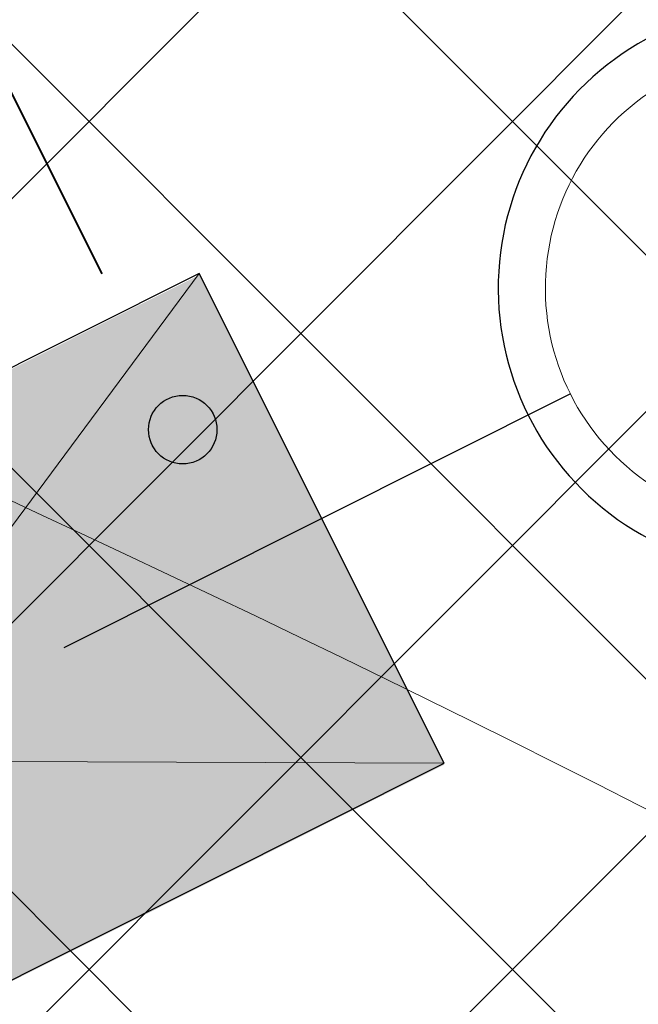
# Model space of a CAD drawing. Header units: metres. Extents: x 7472034 to 8439876, y 5890181 to 5961460.
# Tile 57 of 202: x 8439501.47 to 8439502.126, y 5890382.85 to 5890383.893. Entities that reach past the tile are written whole.
import ezdxf
from ezdxf import colors
from ezdxf.entities.mleader import LeaderData, LeaderLine
from ezdxf.math import Vec2, Vec3

# ---------------------------------------------------------------- set-up
doc = ezdxf.new("R2010")
doc.units = ezdxf.units.M
doc.header["$MEASUREMENT"] = 0
for name, pattern in [('$0$L218_500', [1, 0.5, -0.5]), ('ACAD_ISO03W100', [30, 12, -18]), ('CENTER', [2, 1.25, -0.25, 0.25, -0.25]), ('DASHDOT', [25.399999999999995, 12.7, -6.349999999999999, 0, -6.349999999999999]), ('DASHDOTX2', [2, 1, -0.5, 0, -0.5])]:
    doc.linetypes.add(name, pattern=pattern)
doc.layers.get('0').update_dxf_attribs({"linetype": 'CONTINUOUS', "lineweight": 5})
doc.layers.get('Defpoints').update_dxf_attribs({"linetype": 'CONTINUOUS'})
for name, color, linetype, lineweight in [('### Krawężnik', 6, 'CONTINUOUS', 35), ('### rzędne', 172, 'CONTINUOUS', 35), ('_a_widok', 7, 'CONTINUOUS', 5), ('_IS.KD.opis.1', 138, 'CONTINUOUS', 18), ('_IS.KD.opis.2', 7, 'CONTINUOUS', 18), ('_T_LPG', 52, 'DASHDOT', 50), ('_T_ON', 23, 'ACAD_ISO03W100', 40), ('_T_ON_V', 181, 'ACAD_ISO03W100', 50), ('a_opisy', 7, 'CONTINUOUS', 18), ('KOLOR-OBIEKT', 21, 'CONTINUOUS', 13), ('PALIWA', 1, 'CONTINUOUS', 20), ('ZAG-obrys 018 wymiary', 7, 'CONTINUOUS', 18), ('ZAG-OBRYS013', 7, 'CONTINUOUS', 13)]:
    doc.layers.add(name, color=color, linetype=linetype, lineweight=lineweight)
for name, color, linetype in [('100_rzut_wym_wew', 7, 'CONTINUOUS'), ('2D - Ogólne', 7, 'CONTINUOUS'), ('_IS.BLOK.KD.doziemne', 7, 'CONTINUOUS')]:
    doc.layers.add(name, color=color, linetype=linetype)
doc.layers.add('_IS_NO', color=11, linetype='CONTINUOUS', lineweight=20, plot=False)
doc.styles.add('DIM', font='simplex.shx', dxfattribs={"width": 0.8})
doc.styles.add('RS', font='Romans.shx', dxfattribs={"width": 0.7})
doc.dimstyles.new('DIM-WEW_500', dxfattribs={"dimscale": 5, "dimtxt": 18, "dimasz": 10, "dimexe": 4, "dimexo": 8, "dimgap": 5, "dimtad": 1, "dimlfac": 0.01, "dimzin": 9, "dimdsep": 46, "dimtxsty": 'DIM', "dimblk": 'ARCHTICK', "dimcen": 5, "dimclrt": 112, "dimadec": 4, "dimazin": 2, "dimtfac": 4, "dimtmove": 0, "dimatfit": 3, "dimldrblk": 'ARCHTICK', "dimfxl": 0, "dimtolj": 1, "dimlwd": 13, "dimarcsym": 0})
pattern_1 = [(45, (967499.202946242, -71042.94610979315), (-0.2245064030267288, 0.2245064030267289), []), (135, (967499.202946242, -71042.94610979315), (-0.2245064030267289, -0.2245064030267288), [])]
pattern_2 = [(45, (967499.2092647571, -71042.97165620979), (-0.2245064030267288, 0.2245064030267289), []), (135, (967499.2092647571, -71042.97165620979), (-0.2245064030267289, -0.2245064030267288), [])]

# ---------------------------------------------------------------- blocks, each defined once
blk = doc.blocks.new('dystr.4.w')
at = {"ltscale": 0.1}
blk.add_lwpolyline([(7365190.721847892, 6042784.597326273), (7365191.301847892, 6042784.597326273), (7365191.301847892, 6042785.744326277), (7365190.721847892, 6042785.744326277)], close=True, dxfattribs=at)
blk.add_circle((7365191.161847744, 6042784.686982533, -3.980339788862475e-07), 0.03627629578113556, dxfattribs=at)
blk = doc.blocks.new('A$C7D7B3C0A')
at = {"ltscale": 0.1}
blk.add_circle((11.55000014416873, 4.115795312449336, -3.980339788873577e-07), 0.03627629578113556, dxfattribs=at)
at = {"layer": '2D - Ogólne', "linetype": 'DASHDOTX2', "ltscale": 0.6}
blk.add_line((11.70000000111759, -3.073364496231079e-08), (11.70000000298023, 9.999999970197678), dxfattribs=at)
at = {"layer": '2D - Ogólne', "lineweight": 5}
for p, q in [((11.4099999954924, 4.205451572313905), (11.9899999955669, 3.058451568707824)), ((11.4099999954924, 3.058451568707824), (11.9899999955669, 4.205451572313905))]:
    blk.add_line(p, q, dxfattribs=at)
at = {"layer": '2D - Ogólne', "linetype": 'Continuous'}
blk.add_arc((11.70005968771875, 4.750023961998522), 0.2999999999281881, 180.0000000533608, 5.336085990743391e-08, dxfattribs=at)
blk.add_arc((11.70005968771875, 4.750023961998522), 0.2999999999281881, 180.0000000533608, 5.336085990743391e-08, dxfattribs=at)
blk.add_arc((11.70005968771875, 4.750023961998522), 0.2999999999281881, 180.0000000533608, 5.336085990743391e-08, dxfattribs=at)
blk.add_arc((11.70005968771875, 4.750023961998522), 0.2999999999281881, 180.0000000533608, 5.336085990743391e-08, dxfattribs=at)
blk.add_arc((11.70005968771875, 4.750023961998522), 0.2999999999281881, 180.0000000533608, 5.336085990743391e-08, dxfattribs=at)
blk.add_arc((11.70005968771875, 4.750023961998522), 0.2999999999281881, 180.0000000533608, 5.336085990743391e-08, dxfattribs=at)
blk.add_arc((11.70005968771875, 4.750023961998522), 0.2999999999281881, 180.0000000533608, 5.336085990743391e-08, dxfattribs=at)
blk.add_arc((11.70005968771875, 4.750023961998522), 0.2999999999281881, 180.0000000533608, 5.336085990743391e-08, dxfattribs=at)
blk.add_arc((11.70005968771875, 4.750023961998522), 0.2999999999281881, 180.0000000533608, 5.336085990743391e-08, dxfattribs=at)
blk.add_arc((11.70005968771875, 4.750023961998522), 0.2999999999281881, 180.0000000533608, 5.336085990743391e-08, dxfattribs=at)
blk.add_arc((11.70005968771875, 4.750023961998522), 0.2999999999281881, 180.0000000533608, 5.336085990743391e-08, dxfattribs=at)
at = {"layer": '2D - Ogólne', "linetype": 'Continuous', "lineweight": 0}
blk.add_arc((11.70005968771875, 4.750023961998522), 0.2499999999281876, 180.0000000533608, 5.336085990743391e-08, dxfattribs=at)
blk.add_arc((11.70005968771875, 4.750023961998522), 0.2499999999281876, 180.0000000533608, 5.336085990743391e-08, dxfattribs=at)
blk.add_arc((11.70005968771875, 4.750023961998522), 0.2499999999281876, 180.0000000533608, 5.336085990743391e-08, dxfattribs=at)
blk.add_arc((11.70005968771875, 4.750023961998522), 0.2499999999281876, 180.0000000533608, 5.336085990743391e-08, dxfattribs=at)
blk.add_arc((11.70005968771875, 4.750023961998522), 0.2499999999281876, 180.0000000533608, 5.336085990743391e-08, dxfattribs=at)
blk.add_arc((11.70005968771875, 4.750023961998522), 0.2499999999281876, 180.0000000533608, 5.336085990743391e-08, dxfattribs=at)
blk.add_arc((11.70005968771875, 4.750023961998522), 0.2499999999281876, 180.0000000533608, 5.336085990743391e-08, dxfattribs=at)
blk.add_arc((11.70005968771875, 4.750023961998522), 0.2499999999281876, 180.0000000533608, 5.336085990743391e-08, dxfattribs=at)
blk.add_arc((11.70005968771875, 4.750023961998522), 0.2499999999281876, 180.0000000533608, 5.336085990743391e-08, dxfattribs=at)
blk.add_arc((11.70005968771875, 4.750023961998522), 0.2499999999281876, 180.0000000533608, 5.336085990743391e-08, dxfattribs=at)
blk.add_arc((11.70005968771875, 4.750023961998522), 0.2499999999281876, 180.0000000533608, 5.336085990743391e-08, dxfattribs=at)
at = {"layer": '2D - Ogólne', "lineweight": 5, "rotation": 180.0000000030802}
blk.add_blockref('dystr.4.w', (7365202.711523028, 6042788.803173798), dxfattribs=at)
blk = doc.blocks.new('_Oblique')
at = {"color": 0, "linetype": 'ByBlock', "lineweight": -2}
blk.add_line((-0.5, -0.5), (0.5, 0.5), dxfattribs=at)
blk = doc.blocks.new('*D80')
at = {"layer": 'Defpoints', "color": 0, "linetype": 'Continuous', "lineweight": 60}
for p in [(8439499.288762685, 5890395.196211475), (8439510.439764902, 5890383.669162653), (8439506.139698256, 5890381.515762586)]:
    blk.add_point(p, dxfattribs=at)
at = {"layer": 'ZAG-obrys 018 wymiary', "color": 0, "linetype": 'Continuous', "lineweight": -2}
for p, q in [((8439500.004080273, 5890395.554430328), (8439503.946488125, 5890397.528720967)), ((8439506.855015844, 5890381.87398144), (8439510.797423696, 5890383.84827208))]:
    blk.add_line(p, q, dxfattribs=at)
at = {"layer": 'ZAG-obrys 018 wymiary', "color": 0, "linetype": 'Continuous', "lineweight": 13}
blk.add_line((8439503.588829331, 5890397.349611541), (8439510.439764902, 5890383.669162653), dxfattribs=at)
at = {"layer": 'ZAG-obrys 018 wymiary', "color": 0, "linetype": 'Continuous', "lineweight": 13, "xscale": 0.3, "yscale": 0.3, "zscale": 0.3}
for p, rotation in [((8439503.588829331, 5890397.349611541), 116.6009277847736), ((8439510.439764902, 5890383.669162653), 296.6009277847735)]:
    blk.add_blockref('_Oblique', p, dxfattribs=dict(at, rotation=rotation))
at = {"layer": 'ZAG-obrys 018 wymiary', "color": 112, "linetype": 'Continuous', "lineweight": 25, "insert": (8439508.246278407, 5890389.389239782), "char_height": 0.8, "attachment_point": 5, "rotation": 296.6009277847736, "style": 'RS'}
blk.add_mtext('\\A1;15.3', dxfattribs=at)
blk = doc.blocks.new('_ArchTick')
at = {"layer": '100_rzut_wym_wew', "color": 0, "linetype": 'Continuous', "const_width": 0.15}
blk.add_lwpolyline([(-0.5, -0.5), (0.5, 0.5)], dxfattribs=at)
blk = doc.blocks.new('*D102')
at = {"layer": 'Defpoints', "color": 0, "linetype": 'Continuous', "lineweight": 60}
for p in [(8439508.583486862, 5890382.740478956), (8439499.059733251, 5890379.425490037), (8439499.642017, 5890378.262743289)]:
    blk.add_point(p, dxfattribs=at)
at = {"layer": 'ZAG-obrys 018 wymiary', "color": 0, "linetype": 'Continuous', "lineweight": -2}
for p, q in [((8439508.225268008, 5890383.455796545), (8439507.822093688, 5890384.260884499)), ((8439499.283798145, 5890378.978060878), (8439498.880623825, 5890379.783148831))]:
    blk.add_line(p, q, dxfattribs=at)
at = {"layer": 'ZAG-obrys 018 wymiary', "color": 0, "linetype": 'Continuous', "lineweight": 13}
blk.add_line((8439508.001203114, 5890383.903225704), (8439499.059733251, 5890379.425490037), dxfattribs=at)
at = {"layer": 'ZAG-obrys 018 wymiary', "color": 0, "linetype": 'Continuous', "lineweight": 13, "xscale": 0.3, "yscale": 0.3, "zscale": 0.3}
for p, rotation in [((8439508.001203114, 5890383.903225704), 26.60092778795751), ((8439499.059733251, 5890379.425490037), 206.6009277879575)]:
    blk.add_blockref('_Oblique', p, dxfattribs=dict(at, rotation=rotation))
at = {"layer": 'ZAG-obrys 018 wymiary', "color": 112, "linetype": 'Continuous', "lineweight": 25, "insert": (8439503.2841115, 5890382.212017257), "char_height": 0.8, "attachment_point": 5, "rotation": 26.600927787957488, "style": 'RS'}
blk.add_mtext('\\A1;10', dxfattribs=at)
blk = doc.blocks.new('*D59')
at = {"layer": 'Defpoints', "color": 0, "linetype": 'Continuous', "lineweight": 60}
for p in [(8439508.173960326, 5890385.686672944), (8439501.841134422, 5890384.283939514), (8439502.562436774, 5890382.854691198)]:
    blk.add_point(p, dxfattribs=at)
at = {"layer": 'ZAG-obrys 018 wymiary', "color": 0, "linetype": 'Continuous', "lineweight": -2}
for p, q in [((8439502.988895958, 5890384.863183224), (8439507.809758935, 5890387.296140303)), ((8439503.710198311, 5890383.433934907), (8439508.531061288, 5890385.866891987))]:
    blk.add_line(p, q, dxfattribs=at)
at = {"layer": 'ZAG-obrys 018 wymiary', "color": 0, "linetype": 'Continuous', "lineweight": 13}
blk.add_line((8439507.452657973, 5890387.11592126), (8439508.173960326, 5890385.686672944), dxfattribs=at)
at = {"layer": 'ZAG-obrys 018 wymiary', "color": 0, "linetype": 'Continuous', "lineweight": 13, "xscale": 0.3, "yscale": 0.3, "zscale": 0.3}
for p, rotation in [((8439507.452657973, 5890387.11592126), 116.7788232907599), ((8439508.173960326, 5890385.686672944), 296.7788232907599)]:
    blk.add_blockref('_Oblique', p, dxfattribs=dict(at, rotation=rotation))
at = {"layer": 'ZAG-obrys 018 wymiary', "color": 112, "linetype": 'Continuous', "lineweight": 25, "insert": (8439508.348960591, 5890386.671625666), "char_height": 0.8, "attachment_point": 5, "rotation": 296.7788232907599, "style": 'RS'}
blk.add_mtext('\\A1;1.6', dxfattribs=at)
blk = doc.blocks.new('A$C20F0416D')
at = {"layer": '_T_ON', "ltscale": 0.025}
blk.add_lwpolyline([(5.210604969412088, 9.327785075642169), (7.084723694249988, 10.26633299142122), (13.98409552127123, 7.971410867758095), (15.21031221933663, 5.522867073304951)], dxfattribs=at)
blk = doc.blocks.new('*D141')
at = {"layer": 'Defpoints', "color": 0, "linetype": 'Continuous', "lineweight": 60}
for p in [(8439503.457722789, 5890383.919245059), (8439502.276739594, 5890364.324813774), (8439502.570577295, 5890364.311519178)]:
    blk.add_point(p, dxfattribs=at)
at = {"layer": 'ZAG-obrys 018 wymiary', "color": 0, "linetype": 'Continuous', "lineweight": -2}
for p, q in [((8439503.163885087, 5890383.932539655), (8439502.764293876, 5890383.950619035)), ((8439502.276739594, 5890364.324813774), (8439501.877148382, 5890364.342893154))]:
    blk.add_line(p, q, dxfattribs=at)
at = {"layer": 'ZAG-obrys 018 wymiary', "color": 0, "linetype": 'Continuous', "lineweight": 13}
blk.add_line((8439503.163885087, 5890383.932539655), (8439502.276739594, 5890364.324813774), dxfattribs=at)
at = {"layer": 'ZAG-obrys 018 wymiary', "color": 0, "linetype": 'Continuous', "lineweight": 13, "xscale": 0.3, "yscale": 0.3, "zscale": 0.3}
for p, rotation in [((8439503.163885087, 5890383.932539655), 87.40943691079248), ((8439502.276739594, 5890364.324813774), 267.4094369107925)]:
    blk.add_blockref('_Oblique', p, dxfattribs=dict(at, rotation=rotation))
at = {"layer": 'ZAG-obrys 018 wymiary', "color": 112, "linetype": 'Continuous', "lineweight": 25, "insert": (8439502.20879858, 5890376.097969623), "char_height": 0.8, "attachment_point": 5, "rotation": 87.40943691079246, "style": 'RS'}
blk.add_mtext('\\A1;19.63', dxfattribs=at)
blk = doc.blocks.new('*D142')
at = {"layer": 'Defpoints', "color": 0, "linetype": 'Continuous', "lineweight": 60}
for p in [(8439501.07687633, 5890391.760996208), (8439499.839085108, 5890366.792824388), (8439500.37198268, 5890366.766406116)]:
    blk.add_point(p, dxfattribs=at)
at = {"layer": 'ZAG-obrys 018 wymiary', "color": 0, "linetype": 'Continuous', "lineweight": 13}
blk.add_line((8439501.609773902, 5890391.734577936), (8439500.37198268, 5890366.766406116), dxfattribs=at)
at = {"layer": 'ZAG-obrys 018 wymiary', "color": 0, "linetype": 'Continuous', "lineweight": -2}
for p, q in [((8439501.609773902, 5890391.734577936), (8439502.009283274, 5890391.714772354)), ((8439500.37198268, 5890366.766406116), (8439500.771492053, 5890366.746600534))]:
    blk.add_line(p, q, dxfattribs=at)
at = {"layer": 'ZAG-obrys 018 wymiary', "color": 0, "linetype": 'Continuous', "lineweight": 13, "xscale": 0.3, "yscale": 0.3, "zscale": 0.3}
for p, rotation in [((8439501.609773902, 5890391.734577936), 87.16189876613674), ((8439500.37198268, 5890366.766406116), 267.1618987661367)]:
    blk.add_blockref('_Oblique', p, dxfattribs=dict(at, rotation=rotation))
at = {"layer": 'ZAG-obrys 018 wymiary', "color": 112, "linetype": 'Continuous', "lineweight": 25, "insert": (8439500.180271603, 5890375.01709125), "char_height": 0.8, "attachment_point": 5, "rotation": 87.16189876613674, "style": 'RS'}
blk.add_mtext('\\A1;25', dxfattribs=at)
blk = doc.blocks.new('A$C1D2679FE')
at = {"layer": 'KOLOR-OBIEKT', "lineweight": 9, "ltscale": 200}
h = blk.add_hatch(dxfattribs=at)
h.set_pattern_fill('ANSI37', color=253, scale=0.1, angle=16)
h.set_pattern_definition([(61, (-7471780.020262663, -5961378.212846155), (-0.2776917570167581, 0.153927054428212), []), (151, (-7471780.020262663, -5961378.212846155), (-0.153927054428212, -0.2776917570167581), [])])
edge = h.paths.add_edge_path()
edge.add_line((196.975401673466, 33.54016214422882), (192.3495923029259, 34.13512154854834))
edge.add_line((192.3495923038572, 34.13512154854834), (187.7176397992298, 34.7308710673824))
edge.add_line((187.7176398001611, 34.7308710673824), (178.5077782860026, 36.15998750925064))
edge.add_line((178.5077782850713, 36.15998750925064), (176.6601969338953, 36.5026140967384))
edge.add_arc((181.3685569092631, 38.18527459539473), 5.000000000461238, 199.6657310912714, 261.1796204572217)
edge.add_line((180.6018702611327, 33.24440507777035), (187.358021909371, 32.19603671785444))
edge.add_line((187.3580219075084, 32.19603671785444), (192.0230219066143, 31.59603671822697))
edge.add_line((192.0230219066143, 31.59603671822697), (196.6880219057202, 30.9960367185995))
edge.add_line((196.6880219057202, 30.9960367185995), (201.9780219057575, 30.48103671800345))
edge.add_line((201.9780219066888, 30.48103671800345), (207.2680219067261, 29.96603671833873))
edge.add_line((207.2680219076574, 29.96603671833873), (216.468021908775, 29.35603671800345))
edge.add_line((216.4680219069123, 29.35603671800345), (221.8830219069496, 29.11103671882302))
edge.add_line((221.8830219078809, 29.11103671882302), (227.2980219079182, 28.86603671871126))
edge.add_line((227.2980219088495, 28.86603671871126), (233.718021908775, 28.60103671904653))
edge.add_line((233.7180219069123, 28.60103671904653), (240.1380219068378, 28.33603671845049))
edge.add_line((240.1380219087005, 28.33603671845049), (245.3280219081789, 28.076036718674))
edge.add_line((245.3280219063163, 28.076036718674), (246.1380219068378, 28.00603671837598))
edge.add_line((246.1380219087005, 28.00603671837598), (248.4280219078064, 27.98603671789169))
edge.add_line((248.4280219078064, 27.98603671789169), (251.4080219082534, 28.33603671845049))
edge.add_line((251.4080219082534, 28.33603671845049), (255.3380219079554, 29.13603671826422))
edge.add_line((255.3380219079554, 29.13603671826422), (258.1480219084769, 30.35603671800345))
edge.add_line((258.1480219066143, 30.35603671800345), (260.6280219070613, 32.076036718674))
edge.add_line((260.6280219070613, 32.076036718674), (262.7080219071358, 34.29603671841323))
edge.add_line((262.7080219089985, 34.29603671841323), (264.3880219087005, 36.826036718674))
edge.add_line((264.3880219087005, 36.826036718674), (265.608021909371, 39.59603671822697))
edge.add_line((265.6080219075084, 39.59603671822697), (266.4080219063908, 42.53603671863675))
edge.add_line((266.4080219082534, 42.53603671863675), (266.6380219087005, 45.60603671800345))
edge.add_line((266.6380219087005, 45.60603671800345), (266.3380219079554, 48.59603671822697))
edge.add_line((266.3380219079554, 48.59603671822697), (265.628021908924, 51.53603671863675))
edge.add_line((265.6280219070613, 51.53603671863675), (264.5280219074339, 54.28603671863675))
edge.add_line((264.5280219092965, 54.28603671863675), (263.3880219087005, 57.11603671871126))
edge.add_line((263.3880219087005, 57.11603671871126), (262.5430219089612, 59.47103671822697))
edge.add_line((262.5430219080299, 59.47103671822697), (261.6980219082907, 61.826036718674))
edge.add_line((261.6980219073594, 61.826036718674), (260.5980219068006, 65.15103671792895))
edge.add_line((260.5980219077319, 65.15103671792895), (259.4980219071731, 68.47603671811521))
edge.add_line((259.4980219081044, 68.47603671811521), (257.3916487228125, 67.77919145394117))
edge.add_line((257.3916487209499, 67.77919145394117), (258.1675714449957, 64.34697791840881))
edge.add_line((258.167571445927, 64.34697791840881), (259.2776264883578, 60.99158426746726))
edge.add_line((259.2776264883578, 60.99158426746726), (260.1334384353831, 58.60645156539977))
edge.add_line((260.1334384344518, 58.60645156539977), (260.9950570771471, 56.20513570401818))
edge.add_line((260.9950570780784, 56.20513570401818), (262.1522789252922, 53.33238322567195))
edge.add_line((262.1522789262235, 53.33238322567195), (263.1827648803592, 50.75616833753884))
edge.add_line((263.1827648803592, 50.75616833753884), (263.8083402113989, 48.16575780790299))
edge.add_line((263.8083402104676, 48.16575780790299), (264.0684198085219, 45.57363114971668))
edge.add_line((264.0684198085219, 45.57363114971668), (263.8734869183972, 42.97170083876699))
edge.add_line((263.8734869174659, 42.97170083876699), (263.1880731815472, 40.45280535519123))
edge.add_line((263.1880731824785, 40.45280535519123), (262.1337886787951, 38.05906103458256))
edge.add_line((262.1337886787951, 38.05906103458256), (260.6936748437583, 35.89031817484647))
edge.add_line((260.6936748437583, 35.89031817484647), (258.9457271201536, 34.02472012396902))
edge.add_line((258.9457271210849, 34.02472012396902), (256.8967191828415, 32.60363397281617))
edge.add_line((256.8967191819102, 32.60363397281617), (254.5645412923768, 31.59108698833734))
edge.add_line((254.5645412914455, 31.59108698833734), (251.0026761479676, 30.86602538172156))
edge.add_line((251.0026761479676, 30.86602538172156), (248.2893446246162, 30.54734550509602))
edge.add_line((248.2893446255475, 30.54734550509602), (246.2595893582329, 30.56507262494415))
edge.add_line((246.2595893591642, 30.56507262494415), (245.5023283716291, 30.63051493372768))
edge.add_line((245.5023283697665, 30.63051493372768), (240.2548571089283, 30.89339403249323))
edge.add_line((240.2548571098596, 30.89339403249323), (233.8236017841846, 31.1588586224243))
edge.add_line((233.8236017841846, 31.1588586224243), (227.4086662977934, 31.42364957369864))
edge.add_line((227.4086662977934, 31.42364957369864), (221.9987299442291, 31.66842047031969))
edge.add_line((221.9987299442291, 31.66842047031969), (217.4544723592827, 31.90290945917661))
edge.add_line((217.4544723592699, 31.90290945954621), (217.0910134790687, 31.92589690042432))
edge.add_line((217.0910134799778, 31.92589689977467), (214.8768218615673, 32.06593639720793))
edge.add_line((214.876821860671, 32.06593639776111), (207.0033997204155, 32.56390146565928))
edge.add_line((207.0033997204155, 32.56390146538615), (202.2260741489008, 33.02899081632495))
edge.add_line((202.2260741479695, 33.02899081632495), (196.975401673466, 33.54016214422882))
blk = doc.blocks.new('23123')
at = {"layer": 'a_opisy', "linetype": '$0$L218_500'}
blk.add_hatch(color=250, dxfattribs=at).paths.add_polyline_path([(8443019.232991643, 5888878.045012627), (8443018.761079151, 5888878.045012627), (8443018.28916666, 5888878.045012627), (8443018.761079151, 5888877.16129482)])
at = {"layer": 'a_opisy', "color": 250, "linetype": 'CENTER'}
for points in [[(8443018.28916666, 5888878.045012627), (8443018.761079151, 5888878.045012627)], [(8443019.232991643, 5888878.045012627), (8443018.761079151, 5888877.16129482), (8443018.28916666, 5888878.045012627)], [(8443018.28916666, 5888878.045012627), (8443018.761079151, 5888877.16129482), (8443019.232991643, 5888878.045012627)], [(8443019.232991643, 5888878.045012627), (8443018.761079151, 5888878.045012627)]]:
    blk.add_lwpolyline(points, dxfattribs=at)
blk = doc.blocks.new('A$C2C426404')
at = {"layer": '_IS_NO', "ltscale": 0.1}
for points, knots in [([(81.48853297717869, 15.975331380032), (78.87586907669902, 16.84686399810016), (76.26450027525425, 17.78992713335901), (72.03847445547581, 21.67736706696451), (65.0990158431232, 30.09408769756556), (58.79946133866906, 33.34467344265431), (58.26247850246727, 34.11525447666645)], [0, 0, 0, 0, 1.278992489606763, 7.78914044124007, 15.74750070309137, 27.64022902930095, 27.64022902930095, 27.64022902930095, 27.64022902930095]), ([(55.69703794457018, 26.44192530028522, 8.07171421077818e-08), (60.47702913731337, 24.37489471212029, 4.118097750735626e-07), (65.41527824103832, 21.38608461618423, 8.932878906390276e-07), (68.42167646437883, 18.98607052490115, -1.681326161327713e-07), (71.60992970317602, 12.73766223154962), (75.29265419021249, 11.98629271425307, 1.662301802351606e-08), (79.75433884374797, 11.20084950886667)], [13.0881689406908, 13.0881689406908, 13.0881689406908, 13.0881689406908, 21.71831455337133, 28.5577747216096, 34.1003045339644, 40.71973107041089, 40.71973107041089, 40.71973107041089, 40.71973107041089]), ([(27.67626924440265, 23.09287754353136, 1.829566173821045e-06), (31.68315875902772, 23.09132452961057, 2.263426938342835e-06), (38.09081487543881, 23.52010669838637, 2.956097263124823e-06), (46.0190905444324, 20.44823641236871), (52.02710655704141, 18.01596992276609, 1.18983141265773e-07), (57.48081744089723, 14.61059598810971, 3.880691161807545e-08), (63.15046560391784, 12.16836789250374), (64.01579423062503, 9.527138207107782), (68.70553139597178, 8.717305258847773), (72.93792583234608, 7.781059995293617)], [0, 0, 0, 0, 11.95042031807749, 19.07916594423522, 25.47980302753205, 30.85202744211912, 32.94528240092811, 39.66304915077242, 46.67346183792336, 46.67346183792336, 46.67346183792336, 46.67346183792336])]:
    blk.add_open_spline(points, degree=3, knots=knots, dxfattribs=at)
at = {"layer": '_IS_NO'}
for points, knots in [([(50.6228041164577, 30.56321178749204, 1.829566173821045e-06), (53.11749188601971, 30.21319374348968), (56.38514522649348, 30.67444155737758), (60.99540497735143, 30.04553546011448), (68.19327101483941, 22.54355850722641, -2.469325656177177e-08), (70.8769634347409, 19.46133922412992, 5.150448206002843e-09), (74.71212187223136, 14.31917844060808, -1.219795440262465e-09), (78.88802252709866, 13.86142715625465), (82.75564656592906, 12.70757211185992)], [0, 0, 0, 0, 7.578698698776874, 9.67195365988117, 16.27655537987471, 24.33370670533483, 30.35915105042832, 36.79354326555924, 36.79354326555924, 36.79354326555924, 36.79354326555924]), ([(22.24795573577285, 20.37028996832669, 1.829566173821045e-06), (26.42848519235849, 20.36833205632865, 2.595275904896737e-06), (34.77398029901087, 19.71811303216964, 3.653563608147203e-06), (38.92662956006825, 20.04217899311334, -5.197057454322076e-07), (43.77274004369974, 17.83557516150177, 1.833094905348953e-07), (51.08127841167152, 15.06439746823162, -1.538063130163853e-07), (58.09044384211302, 9.696452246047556, 2.324577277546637e-08), (65.34780037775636, 7.091900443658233, 5.796258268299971e-09), (69.6463277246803, 6.131249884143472)], [0, 0, 0, 0, 12.09868180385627, 16.72159260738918, 20.95800891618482, 26.67839108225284, 41.1845399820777, 48.39980958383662, 48.39980958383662, 48.39980958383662, 48.39980958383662]), ([(61.00408007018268, 18.25321295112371, -1.4627991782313e-07), (63.26592587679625, 17.29233643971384, -1.146969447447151e-07), (66.21503704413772, 16.0340788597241, -3.511225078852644e-09), (68.00314718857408, 11.12305079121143, -2.577520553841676e-08), (71.87222415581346, 10.22267535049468, -9.073252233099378e-09), (76.34470127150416, 9.479967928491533)], [23.00202883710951, 23.00202883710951, 23.00202883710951, 23.00202883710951, 32.14254341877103, 37.86969472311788, 44.68132462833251, 44.68132462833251, 44.68132462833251, 44.68132462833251])]:
    blk.add_open_spline(points, degree=3, knots=knots, dxfattribs=at)
at = {"layer": '### rzędne', "color": 0, "linetype": '$0$L218_500', "lineweight": 25, "xscale": 0.5, "yscale": 0.5, "zscale": 0.5, "rotation": 293.7967572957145}
blk.add_blockref('23123', (-4397398.23765404, 2674563.536469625), dxfattribs=at)
blk = doc.blocks.new('JPII.KD_aktualizacja rzędnych_20.12.2024')
at = {"layer": '_IS.KD.opis.1', "color": 0}
ml = blk.add_multileader_mtext('Standard', dxfattribs=at)
ml.set_content('\\A1;{\\C132;Rd4}-132,83', style='RS')
ml.set_leader_properties()
ml.build(insert=Vec2(0, 0))
ml.multileader.update_dxf_attribs({"text_left_attachment_type": 2, "text_right_attachment_type": 2, "dogleg_length": 0.2, "arrow_head_size": 0.25})
ctx = ml.context
ctx.base_point, ctx.char_height, ctx.arrow_head_size, ctx.landing_gap_size, ctx.plane_origin, ctx.plane_x_axis, ctx.plane_y_axis = Vec3(8438641.615293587, 5890687.074757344), 0.8, 0.25, 0.3, Vec3(8438583.42782343, 5890661.307258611), Vec3(0.374606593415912, -0.9271838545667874), Vec3(0.9271838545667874, 0.374606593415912)
ctx.left_attachment, ctx.right_attachment, ctx.text_align_type = 2, 2, 1
notes = []
notes.append((ctx, [(1, (1, 1, 0), (8438643.802996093, 5890681.660003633), (-0.374606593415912, 0.9271838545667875), 0.2, [(3, [(8438642.714059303, 5890679.444822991)], 0, [])])]))
ctx.mtext.insert, ctx.mtext.text_direction, ctx.mtext.rotation, ctx.mtext.width, ctx.mtext.alignment, ctx.mtext.flow_direction = Vec3(8438643.113200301, 5890684.638482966), Vec3(0.374606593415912, -0.9271838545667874), 5.096361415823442, 3.033132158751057, 2, 5
at = {"layer": '_IS.KD.opis.2', "color": 0}
ml = blk.add_multileader_mtext('Standard', dxfattribs=at)
ml.set_content('\\A1;\\pxt7;{\\H0.7x;\\C256;\\S132,48/;}', style='RS')
ml.set_leader_properties()
ml.build(insert=Vec2(0, 0))
ml.multileader.update_dxf_attribs({"text_left_attachment_type": 2, "text_right_attachment_type": 2, "dogleg_length": 0.2, "arrow_head_size": 0.25})
ctx = ml.context
ctx.base_point, ctx.char_height, ctx.arrow_head_size, ctx.landing_gap_size, ctx.plane_origin = Vec3(8438644.03403634, 5890679.580975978), 0.75, 0.25, 0.3, Vec3(8438593.197980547, 5890647.838351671)
ctx.left_attachment, ctx.right_attachment, ctx.text_align_type = 2, 2, 1
notes.append((ctx, [(1, (1, 1, 0), (8438646.60153634, 5890679.580975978), (-1, 0), 0.2, [(0, [(8438647.431608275, 5890676.083578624)], 0, [])])]))
ctx.mtext.insert, ctx.mtext.width, ctx.mtext.alignment, ctx.mtext.flow_direction = Vec3(8438645.21778634, 5890679.980975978), 9.34447490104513, 2, 5
ml = blk.add_multileader_mtext('Standard', dxfattribs=at)
ml.set_content('\\A1;{\\C134;W8\\H0.7x;\\C256;\\S134,30/133,52;}', style='RS')
ml.set_leader_properties()
ml.build(insert=Vec2(0, 0))
ml.multileader.update_dxf_attribs({"text_left_attachment_type": 2, "text_right_attachment_type": 2, "dogleg_length": 0.2, "arrow_head_size": 0.25})
ctx = ml.context
ctx.base_point, ctx.char_height, ctx.arrow_head_size, ctx.landing_gap_size, ctx.plane_origin, ctx.plane_x_axis, ctx.plane_y_axis = Vec3(8438640.895523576, 5890676.213889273), 0.75, 0.25, 0.3, Vec3(8438652.010825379, 5890634.622231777), Vec3(0.898794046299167, 0.4383711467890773), Vec3(-0.4383711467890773, 0.898794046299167)
ctx.left_attachment, ctx.right_attachment, ctx.text_align_type = 2, 2, 1
notes.append((ctx, [(0, (1, 1, 0), (8438640.715764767, 5890676.126215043), (0.898794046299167, 0.4383711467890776), 0.2000000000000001, [(3, [(8438640.292422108, 5890674.765481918)], 0, [])])]))
ctx.mtext.insert, ctx.mtext.text_direction, ctx.mtext.rotation, ctx.mtext.width, ctx.mtext.alignment, ctx.mtext.flow_direction = Vec3(8438642.11899846, 5890677.603346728), Vec3(0.898794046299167, 0.4383711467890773), 0.4537856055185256, 6.184238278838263, 2, 5
for ctx, leaders in notes:
    for number, flags, end, landing, length, lines in leaders:
        leader = LeaderData()
        leader.index, (leader.has_last_leader_line, leader.has_dogleg_vector, leader.attachment_direction) = number, flags
        leader.last_leader_point, leader.dogleg_vector, leader.dogleg_length = Vec3(end), Vec3(landing), length
        for number, points, colour, breaks in lines:
            line = LeaderLine()
            line.index, line.vertices, line.color, line.breaks = number, Vec3.list(points), colors.encode_raw_color(colour), breaks
            leader.lines.append(line)
        ctx.leaders.append(leader)

msp = doc.modelspace()

# ---------------------------------------------------------------- hatches: boundary and pattern name
at = {"layer": 'KOLOR-OBIEKT', "lineweight": 9}
h = msp.add_hatch(dxfattribs=at)
h.set_pattern_fill('ANSI37', color=73, scale=0.1)
h.set_pattern_definition(pattern_2)
edge = h.paths.add_edge_path()
edge.add_arc((8439443.60123986, 5890379.17988472), 6.652831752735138, 296.7043321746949, 335.0331150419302)
edge.add_arc((8439476.194075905, 5890367.917634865), 27.87464989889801, 155.1393615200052, 162.3446315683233, ccw=False)
edge.add_arc((8439457.399943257, 5890376.211109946), 7.345078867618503, 127.98309878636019, 152.2023641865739, ccw=False)
edge.add_arc((8439457.741930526, 5890376.488713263), 7.349948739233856, 107.1989600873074, 131.4182254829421, ccw=False)
edge.add_line((8439455.568618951, 5890383.509999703), (8439473.898437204, 5890392.710084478))
edge.add_arc((8439481.742870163, 5890376.384611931), 18.11232128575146, 99.26977735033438, 115.6644084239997, ccw=False)
edge.add_line((8439478.825278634, 5890394.260401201), (8439481.377171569, 5890394.321440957))
edge.add_arc((8439482.909595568, 5890377.390082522), 17.00056533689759, 88.22393661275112, 95.17163768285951, ccw=False)
edge.add_arc((8439482.561499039, 5890405.235869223), 10.88860248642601, 274.6092070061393, 298.9976789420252)
edge.add_arc((8443006.923870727, 5883371.657126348), 7856.29059094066, 116.59181359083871, 116.61107962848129, ccw=False)
edge.add_arc((8439465.895823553, 5890431.340313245), 42.15757971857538, 305.2087751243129, 306.7865132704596)
edge.add_arc((8439488.80074795, 5890400.283338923), 3.577668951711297, 310.8590814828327, 340.7280968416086)
edge.add_line((8439492.177934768, 5890399.102523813), (8439493.275267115, 5890403.980640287))
edge.add_line((8439493.275267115, 5890403.980640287), (8439502.266345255, 5890408.28072203))
edge.add_line((8439502.266345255, 5890408.28072203), (8439504.844191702, 5890407.694009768))
edge.add_line((8439504.844191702, 5890407.694009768), (8439506.125281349, 5890405.329609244))
edge.add_arc((8439507.019670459, 5890405.776898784), 0.9999999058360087, 206.5699188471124, 283.6833393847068)
edge.add_line((8439507.256226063, 5890404.805280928), (8439511.624560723, 5890406.970734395))
edge.add_line((8439511.624560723, 5890406.970734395), (8439511.39896348, 5890407.420225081))
edge.add_line((8439511.39896348, 5890407.420225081), (8439510.561982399, 5890407.017405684))
edge.add_line((8439510.561982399, 5890407.017405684), (8439509.330427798, 5890409.481424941))
edge.add_line((8439509.330427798, 5890409.481424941), (8439512.635426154, 5890411.138401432))
edge.add_line((8439512.635426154, 5890411.138401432), (8439512.638568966, 5890411.136467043))
edge.add_line((8439512.638568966, 5890411.136467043), (8439515.998443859, 5890412.829496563))
edge.add_line((8439515.998443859, 5890412.829496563), (8439517.239018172, 5890410.325621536))
edge.add_line((8439517.239018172, 5890410.325621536), (8439513.919446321, 5890408.633274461))
edge.add_line((8439513.919446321, 5890408.633274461), (8439514.091312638, 5890408.235941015))
edge.add_line((8439514.091312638, 5890408.235941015), (8439518.839102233, 5890410.604261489))
edge.add_line((8439518.839102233, 5890410.604261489), (8439518.585943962, 5890412.843737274))
edge.add_line((8439518.585943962, 5890412.843737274), (8439518.274555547, 5890413.628049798))
edge.add_line((8439518.274555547, 5890413.628049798), (8439517.839658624, 5890414.494365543))
edge.add_line((8439517.839658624, 5890414.494365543), (8439524.310164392, 5890417.742607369))
edge.add_line((8439524.310164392, 5890417.742607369), (8439525.122207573, 5890416.124990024))
edge.add_line((8439525.122207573, 5890416.124990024), (8439526.840645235, 5890414.670893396))
edge.add_line((8439526.840645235, 5890414.670893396), (8439527.244697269, 5890414.489695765))
edge.add_arc((8439552.769967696, 5890317.570311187), 100.2242811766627, 102.79246926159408, 104.75471345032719, ccw=False)
edge.add_arc((8439529.321881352, 5890420.105147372), 4.960037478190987, 284.6730648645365, 320.3902958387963)
edge.add_arc((8435016.013859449, 5889290.11735932), 4655.555010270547, 14.00691021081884, 14.04831962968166)
edge.add_line((8439532.327549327, 5890420.207226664), (8439525.877549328, 5890423.127226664))
edge.add_line((8439525.877549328, 5890423.127226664), (8439431.028022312, 5890376.803268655))
edge.add_line((8439431.028022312, 5890376.803268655), (8439435.479127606, 5890375.417226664))
edge.add_line((8439435.479127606, 5890375.417226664), (8439446.590932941, 5890373.236661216))
edge = h.paths.add_edge_path()
edge.add_arc((8439530.228804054, 5890405.916425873), 3.001836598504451, 99.44813666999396, 208.2631515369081)
edge.add_line((8439527.5848402, 5890404.494990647), (8439533.209264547, 5890393.206690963))
edge.add_line((8439533.209264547, 5890393.206690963), (8439519.17443581, 5890386.185049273))
edge.add_line((8439519.17443581, 5890386.185049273), (8439523.57812012, 5890377.411604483))
edge.add_line((8439523.57812012, 5890377.411604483), (8439517.455507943, 5890374.324033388))
edge.add_line((8439517.455507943, 5890374.324033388), (8439517.445860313, 5890374.319191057))
edge.add_line((8439517.445860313, 5890374.319191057), (8439517.33905848, 5890374.265585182))
edge.add_line((8439517.33905848, 5890374.265585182), (8439516.815779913, 5890375.308140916))
edge.add_line((8439516.815779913, 5890375.308140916), (8439511.370501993, 5890372.574998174))
edge.add_line((8439511.370501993, 5890372.574998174), (8439511.888417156, 5890371.529804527))
edge.add_line((8439511.888417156, 5890371.529804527), (8439506.425671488, 5890368.787948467))
edge.add_line((8439506.425671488, 5890368.787948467), (8439505.890341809, 5890369.841556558))
edge.add_line((8439505.890341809, 5890369.841556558), (8439505.8884594, 5890369.869391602))
edge.add_line((8439505.8884594, 5890369.869391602), (8439500.283276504, 5890366.97762632))
edge.add_line((8439500.283276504, 5890366.97762632), (8439519.478066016, 5890366.160130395))
edge.add_line((8439519.478066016, 5890366.160130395), (8439542.767549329, 5890378.417226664))
edge.add_line((8439542.767549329, 5890378.417226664), (8439538.675788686, 5890394.802262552))
edge.add_line((8439538.675788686, 5890394.802262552), (8439537.066416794, 5890401.238139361))
edge.add_line((8439537.066416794, 5890401.238139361), (8439535.557306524, 5890407.69906358))
edge.add_arc((8439531.145391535, 5890400.872499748), 8.128158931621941, 57.12596579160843, 99.98506404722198)
edge = h.paths.add_edge_path()
edge.add_line((8439470.194509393, 5890384.137651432), (8439461.355169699, 5890379.697090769))
edge.add_line((8439461.355169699, 5890379.697090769), (8439460.080861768, 5890379.068371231))
edge.add_line((8439460.080861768, 5890379.068371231), (8439457.869254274, 5890377.642639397))
edge.add_arc((8439460.609507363, 5890373.444653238), 5.013190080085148, 123.1346622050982, 204.022759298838)
edge.add_line((8439456.030540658, 5890371.403786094), (8439459.447549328, 5890370.707226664))
edge.add_line((8439459.447549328, 5890370.707226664), (8439480.497107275, 5890367.736747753))
edge.add_line((8439480.497107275, 5890367.736747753), (8439497.963342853, 5890367.082590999))
edge.add_line((8439497.963342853, 5890367.082590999), (8439496.62020549, 5890369.722641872))
edge.add_line((8439496.62020549, 5890369.722641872), (8439494.91788047, 5890373.087302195))
edge.add_arc((8439489.468037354, 5890366.363615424), 8.654984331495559, 50.97371617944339, 58.22889977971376)
edge.add_line((8439494.025120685, 5890373.721722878), (8439490.036071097, 5890376.575637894))
edge.add_line((8439490.036071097, 5890376.575637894), (8439489.954459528, 5890375.592465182))
edge.add_line((8439489.954459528, 5890375.592465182), (8439490.917133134, 5890375.538648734))
edge.add_line((8439490.917133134, 5890375.538648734), (8439490.678913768, 5890371.956837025))
edge.add_line((8439490.678913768, 5890371.956837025), (8439482.55041443, 5890372.440399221))
edge.add_line((8439482.55041443, 5890372.440399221), (8439482.851718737, 5890376.020734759))
edge.add_line((8439482.851718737, 5890376.020734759), (8439487.354100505, 5890375.749064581))
edge.add_line((8439487.354100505, 5890375.749064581), (8439487.521080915, 5890378.34061919))
edge.add_line((8439487.521080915, 5890378.34061919), (8439481.803471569, 5890382.401025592))
edge.add_arc((8439487.942466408, 5890392.088814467), 11.46911116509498, 231.6002274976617, 237.6382272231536, ccw=False)
edge.add_line((8439480.818489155, 5890383.100518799), (8439480.351152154, 5890383.41057529))
edge.add_line((8439480.351152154, 5890383.41057529), (8439479.210044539, 5890382.939428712))
edge.add_line((8439479.210044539, 5890382.939428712), (8439480.412913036, 5890383.399613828))
edge.add_arc((8439474.682487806, 5890375.167564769), 10.03017472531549, 55.15777404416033, 116.5800473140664)
h.paths.add_polyline_path([(8439461.898919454, 5890370.792156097), (8439462.257176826, 5890373.552492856)], flags=16)
h = msp.add_hatch(dxfattribs=at)
h.set_pattern_fill('ANSI37', color=253, scale=0.1)
h.set_pattern_definition(pattern_2)
edge = h.paths.add_edge_path()
edge.add_arc((8439529.163071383, 5890420.279666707), 5.193757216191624, 276.50229096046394, 320.0240354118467, ccw=False)
edge.add_line((8439529.751227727, 5890415.119319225), (8439525.812744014, 5890414.153171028))
edge.add_line((8439525.812744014, 5890414.153171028), (8439519.208160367, 5890410.804184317))
edge.add_line((8439519.208160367, 5890410.804184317), (8439517.988028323, 5890410.126512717))
edge.add_line((8439517.988028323, 5890410.126512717), (8439514.091312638, 5890408.235941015))
edge.add_line((8439514.091312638, 5890408.235941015), (8439511.613697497, 5890406.992378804))
edge.add_line((8439511.613697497, 5890406.992378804), (8439509.258949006, 5890405.810485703))
edge.add_line((8439509.258949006, 5890405.810485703), (8439507.371756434, 5890404.83508177))
edge.add_arc((8439506.940777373, 5890405.737469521), 1.000023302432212, 206.5712342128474, 295.5290722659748, ccw=False)
edge.add_line((8439506.046377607, 5890405.290148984), (8439504.844186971, 5890407.693988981))
edge.add_line((8439504.844186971, 5890407.693988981), (8439502.261629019, 5890408.281795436))
edge.add_line((8439502.261629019, 5890408.281795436), (8439499.350132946, 5890407.011538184))
edge.add_line((8439499.350132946, 5890407.011538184), (8439493.30510976, 5890403.995621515))
edge.add_line((8439493.30510976, 5890403.995621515), (8439492.177918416, 5890399.102451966))
edge.add_arc((8439488.801253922, 5890400.282879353), 3.577047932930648, 293.05521913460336, 340.73119789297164, ccw=False)
edge.add_line((8439490.202090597, 5890396.991537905), (8439487.801423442, 5890395.78932472))
edge.add_arc((8439482.51122255, 5890404.317896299), 10.03607286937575, 278.1216072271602, 301.8109775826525, ccw=False)
edge.add_line((8439483.9290645, 5890394.382480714), (8439478.825278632, 5890394.260401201))
edge.add_arc((8439481.742870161, 5890376.384611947), 18.11232126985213, 99.26977735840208, 115.6644084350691)
edge.add_line((8439473.898437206, 5890392.710084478), (8439455.537130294, 5890383.494194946))
edge.add_arc((8439458.368862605, 5890375.380272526), 8.593860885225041, 109.2388197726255, 150.5606865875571)
edge.add_line((8439450.884668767, 5890379.604167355), (8439456.921008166, 5890377.849276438))
edge.add_line((8439456.921008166, 5890377.849276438), (8439458.055979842, 5890377.519316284))
edge.add_arc((8439462.056345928, 5890374.376166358), 5.087466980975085, 112.4172144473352, 141.842727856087, ccw=False)
edge.add_line((8439460.116249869, 5890379.079181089), (8439470.201913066, 5890384.141371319))
edge.add_arc((8439474.670732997, 5890375.058466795), 10.12272227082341, 52.60385305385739, 116.19734301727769, ccw=False)
edge.add_line((8439480.818489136, 5890383.100518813), (8439494.035062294, 5890373.735722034))
edge.add_arc((8439499.404929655, 5890380.165137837), 8.376924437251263, 230.1312663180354, 239.1071883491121)
edge.add_arc((8439492.046879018, 5890368.073539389), 5.778072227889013, 28.405105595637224, 58.05675779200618, ccw=False)
edge.add_line((8439497.129307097, 5890370.822183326), (8439498.920012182, 5890367.249241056))
edge.add_line((8439498.920012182, 5890367.249241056), (8439502.137476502, 5890368.864147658))
edge.add_line((8439502.137476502, 5890368.864147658), (8439500.881438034, 5890371.366619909))
edge.add_arc((8439501.41146424, 5890371.651481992), 0.6017260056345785, 32.69127385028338, 208.2557647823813, ccw=False)
edge.add_line((8439501.917872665, 5890371.97648152), (8439503.213570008, 5890369.395299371))
edge.add_line((8439503.213570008, 5890369.395299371), (8439521.788261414, 5890378.745992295))
edge.add_line((8439521.788261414, 5890378.745992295), (8439512.863585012, 5890396.520876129))
edge.add_arc((8439515.497668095, 5890397.863594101), 2.956566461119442, 115.92003145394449, 207.0101116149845, ccw=False)
edge.add_line((8439514.20530482, 5890400.522744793), (8439524.043376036, 5890405.489377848))
edge.add_line((8439524.043376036, 5890405.489377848), (8439526.586557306, 5890407.103247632))
edge.add_line((8439526.586557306, 5890407.103247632), (8439529.129738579, 5890408.717117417))
edge.add_arc((8439531.212438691, 5890401.016589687), 7.97720296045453, 58.08019787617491, 105.13424418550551, ccw=False)
edge.add_line((8439535.43023892, 5890407.787551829), (8439533.14312037, 5890416.942853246))
edge = h.paths.add_edge_path(flags=16)
edge.add_line((8439502.061371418, 5890393.458260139), (8439496.04637926, 5890390.43770596))
edge.add_arc((8439496.464019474, 5890389.751908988), 0.8029575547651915, 121.3407965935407, 301.694103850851)
edge.add_line((8439496.8858806, 5890389.068700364), (8439502.900872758, 5890392.089254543))
edge.add_arc((8439502.27990767, 5890392.650368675), 0.83692694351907, 317.898520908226, 465.1363795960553)
edge = h.paths.add_edge_path(flags=16)
edge.add_line((8439505.00109902, 5890384.089630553), (8439500.444638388, 5890381.798632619))
edge.add_arc((8439500.084983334, 5890382.51322949), 0.8000002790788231, 116.620304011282, 296.7160130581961, ccw=False)
edge.add_line((8439499.72652247, 5890383.228426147), (8439504.283989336, 5890385.517420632))
edge.add_arc((8439504.642916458, 5890384.80371257), 0.7988791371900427, -63.361719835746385, 116.69803695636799, ccw=False)
at = {"layer": 'KOLOR-OBIEKT', "lineweight": 9, "ltscale": 200}
h = msp.add_hatch(dxfattribs=at)
h.set_pattern_fill('ANSI37', color=231, scale=0.1)
h.set_pattern_definition(pattern_1)
edge = h.paths.add_edge_path()
edge.add_line((8439512.863585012, 5890396.520876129), (8439521.788261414, 5890378.745992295))
edge.add_line((8439521.788261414, 5890378.745992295), (8439503.213570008, 5890369.395299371))
edge.add_line((8439503.213570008, 5890369.395299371), (8439501.917872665, 5890371.97648152))
edge.add_arc((8439501.411425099, 5890371.65154851), 0.6017230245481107, 32.6839302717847, 208.2631083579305)
edge.add_line((8439500.881438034, 5890371.366619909), (8439502.137476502, 5890368.864147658))
edge.add_line((8439502.137476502, 5890368.864147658), (8439498.920012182, 5890367.249241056))
edge.add_line((8439498.920012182, 5890367.249241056), (8439497.129307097, 5890370.822183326))
edge.add_line((8439497.129307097, 5890370.822183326), (8439495.555644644, 5890372.655868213))
edge.add_line((8439495.555644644, 5890372.655868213), (8439494.901445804, 5890373.120452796))
edge.add_line((8439494.901445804, 5890373.120452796), (8439497.963342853, 5890367.082590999))
edge.add_line((8439497.963342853, 5890367.082590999), (8439500.283276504, 5890366.97762632))
edge.add_line((8439500.283276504, 5890366.97762632), (8439505.893878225, 5890369.872187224))
edge.add_line((8439505.893878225, 5890369.872187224), (8439506.425671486, 5890368.787948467))
edge.add_line((8439506.425671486, 5890368.787948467), (8439511.888417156, 5890371.529804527))
edge.add_line((8439511.888417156, 5890371.529804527), (8439511.370501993, 5890372.574998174))
edge.add_line((8439511.370501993, 5890372.574998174), (8439516.815852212, 5890375.308177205))
edge.add_line((8439516.815852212, 5890375.308177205), (8439517.338986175, 5890374.26554889))
edge.add_line((8439517.338986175, 5890374.26554889), (8439523.580028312, 5890377.407811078))
edge.add_line((8439523.580028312, 5890377.407811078), (8439519.172527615, 5890386.188842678))
edge.add_line((8439519.172527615, 5890386.188842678), (8439530.098737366, 5890391.695090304))
edge.add_line((8439530.098737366, 5890391.695090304), (8439523.347480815, 5890405.140094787))
edge.add_line((8439523.347480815, 5890405.140094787), (8439514.198986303, 5890400.548291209))
edge.add_arc((8439515.544616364, 5890397.867007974), 3.00000000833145, 116.6502652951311, 206.6609883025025)
h.paths.add_polyline_path([(8439514.64326723, 5890399.651613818), (8439522.901414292, 5890403.796535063), (8439528.750976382, 5890392.142141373), (8439520.49282829, 5890387.997219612)], flags=16)
at = {"layer": 'KOLOR-OBIEKT', "lineweight": 9}
h = msp.add_hatch(dxfattribs=at)
h.set_pattern_fill('ANSI37', color=250, scale=0.1)
h.set_pattern_definition(pattern_1)
h.paths.add_polyline_path([(8439501.732551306, 5890396.420965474), (8439492.791081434, 5890391.943192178), (8439499.642017, 5890378.262743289), (8439508.58348686, 5890382.740478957)])
at = {"layer": 'PALIWA'}
h = msp.add_hatch(color=256, dxfattribs=at)
h.dxf.hatch_style = 1
h.paths.add_polyline_path([(8439499.980297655, 5890382.781143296), (8439501.660417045, 5890383.622518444), (8439501.920125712, 5890383.103913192), (8439500.240006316, 5890382.262538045)])

# ---------------------------------------------------------------- linework, layer by layer
at = {"layer": '_T_LPG', "ltscale": 0.075, "extrusion": (-2.154253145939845e-06, 2.049929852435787e-06, -0.9999999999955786)}
for points, elevation in [([(-8439500.22398381, 5890380.853385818), (-8439501.250961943, 5890381.772425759, 0.06578622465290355), (-8439501.41330543, 5890381.883150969), (-8439504.449750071, 5890383.414839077)], -6.105949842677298), ([(-8439500.490341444, 5890380.756315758), (-8439501.417671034, 5890381.586124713, 0.06578622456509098), (-8439501.525900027, 5890381.65994152), (-8439504.785553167, 5890383.304223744)], -6.105949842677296)]:
    msp.add_lwpolyline(points, format="xyb", dxfattribs=dict(at, elevation=elevation))

# ---------------------------------------------------------------- block references
at = {"layer": '### Krawężnik', "color": 1, "linetype": 'Continuous', "lineweight": 60, "ltscale": 0.2}
msp.add_blockref('A$C1D2679FE', (8439279.223208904, 5890335.266736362), dxfattribs=at)
at = {"layer": '_a_widok', "color": 0, "linetype": 'Continuous', "lineweight": 60, "ltscale": 0.2}
msp.add_blockref('A$C2C426404', (8439438.733810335, 5890365.88383195), dxfattribs=at)
msp.add_blockref('A$C2C426404', (8439438.733810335, 5890365.88383195), dxfattribs=at)
at = {"layer": '_IS.BLOK.KD.doziemne', "linetype": '$0$L218_500'}
msp.add_blockref('JPII.KD_aktualizacja rzędnych_20.12.2024', (859.6212462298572, -295.8072097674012), dxfattribs=at)
at = {"layer": '_T_ON_V', "color": 1, "linetype": 'Continuous', "lineweight": 60, "ltscale": 0.2}
msp.add_blockref('A$C20F0416D', (8439486.43126006, 5890377.932498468), dxfattribs=at)
at = {"layer": 'ZAG-OBRYS013', "linetype": 'Continuous', "lineweight": 25, "rotation": 296.6009277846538}
msp.add_blockref('A$C7D7B3C0A', (8439492.791081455, 5890391.94319219), dxfattribs=at)

# ---------------------------------------------------------------- dimensions: what is measured, and where the dimension line sits
at = {"layer": 'ZAG-obrys 018 wymiary', "linetype": 'Continuous', "lineweight": 25}
for base, p1, p2, angle, picture, middle in [((8439510.439764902, 5890383.669162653), (8439499.288762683, 5890395.196211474), (8439506.139698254, 5890381.515762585), 296.6009277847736, '*D80', (8439507.709790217, 5890389.120575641)), ((8439500.37198268, 5890366.766406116), (8439501.07687633, 5890391.760996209), (8439499.839085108, 5890366.792824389), 267.1618987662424, '*D142', (8439500.77953566, 5890374.987382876)), ((8439499.059733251, 5890379.425490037), (8439508.58348686, 5890382.740478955), (8439499.642017, 5890378.262743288), 206.6009277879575, '*D102', (8439503.55277564, 5890381.675529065)), ((8439502.276739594, 5890364.324813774), (8439503.457722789, 5890383.919245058), (8439502.570577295, 5890364.311519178), 267.40943691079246, '*D141', (8439502.808185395, 5890376.070850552))]:
    dim = msp.add_linear_dim(base=base, p1=p1, p2=p2, angle=angle, dimstyle='DIM-WEW_500', override={"dimscale": 0.1, "dimtxt": 8, "dimasz": 3, "dimgap": 2, "dimlfac": 1, "dimtxsty": 'RS', "dimblk1": 'Oblique', "dimblk2": 'Oblique', "dimsah": 1, "dimfxl": 50, "dimfxlon": 1}, dxfattribs=at)
    dim.commit()
    dim.dimension.update_dxf_attribs({"geometry": picture, "text_midpoint": middle, "dimtype": 161})
dim = msp.add_aligned_dim(p1=(8439501.84113442, 5890384.283939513), p2=(8439502.562436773, 5890382.854691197), distance=6.285643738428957, dimstyle='DIM-WEW_500', override={"dimscale": 0.1, "dimtxt": 8, "dimasz": 3, "dimgap": 2, "dimlfac": 1, "dimtxsty": 'RS', "dimblk1": 'Oblique', "dimblk2": 'Oblique', "dimsah": 1, "dimfxl": 50, "dimfxlon": 1}, dxfattribs=at)
dim.commit()
dim.dimension.update_dxf_attribs({"geometry": '*D59', "text_midpoint": (8439508.348960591, 5890386.671625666)})

doc.saveas('drawing.dxf')
